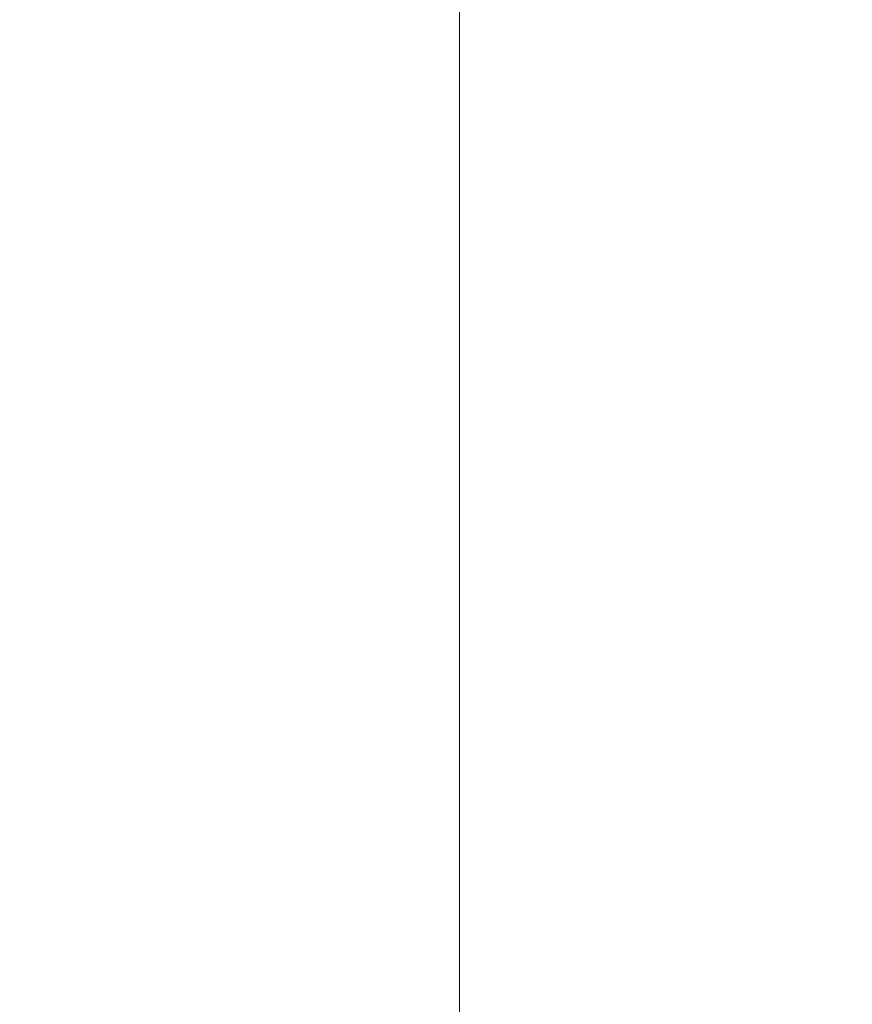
# Model space of a CAD drawing. Header units: metres. Extents: x -111 to 152, y -132 to 99.
# Tile 68 of 256: x -28.637 to -28.094, y -10.325 to -9.682. Entities that reach past the tile are written whole.
import ezdxf

# ---------------------------------------------------------------- set-up
doc = ezdxf.new("R2010")
doc.units = ezdxf.units.M
doc.linetypes.add('Achsen 01', pattern=[5.291531, 3.175, -1.058062, 0.352704, -0.705764])
doc.linetypes.add('Raster 01', pattern=[2, 1, -1])
for name, color, linetype, lineweight, true_color in [('031_Metallbauarbeiten-350 Lamellendecke DS', 7, 'Continuous', 35, 0x666666), ('AV1-Achsen', 1, 'Achsen 01', 18, 0xff0000), ('AV1-Einrichtung', 7, 'Continuous', 9, 0xa6a6a6), ('AV1-Raster', 7, 'Raster 01', 9, 0xa6a6a6)]:
    doc.layers.add(name, color=color, linetype=linetype, lineweight=lineweight, true_color=true_color)
for name, color, linetype, lineweight in [('_1.35m (3D)', 7, 'Continuous', 9), ('_EG (2D)', 7, 'Continuous', 9), ('_EG - DS (2D)', 7, 'Continuous', 9), ('_GRU (2D)', 7, 'Continuous', 9)]:
    doc.layers.add(name, color=color, linetype=linetype, lineweight=lineweight)

# ---------------------------------------------------------------- blocks, each defined once
blk = doc.blocks.new('Group-2')
at = {"layer": 'AV1-Raster'}
blk.add_line((-28.35, -22.95), (-28.35, 1.35), dxfattribs=at)
blk = doc.blocks.new('1.35m (3D)')
at = {"layer": 'AV1-Raster', "color": 7}
blk.add_blockref('Group-2', (0, 0), dxfattribs=at)
blk = doc.blocks.new('EG - DS (2D)')
at = {"layer": '031_Metallbauarbeiten-350 Lamellendecke DS', "linetype": 'Continuous', "lineweight": 0, "transparency": 33554508}
blk.add_hatch(color=254, dxfattribs=at).paths.add_polyline_path([(-28.51237, -8.25), (-28.18763, -8.25), (-28.18763, -8.2), (-25.725, -8.2), (-25.725, -13.4), (-28.18763, -13.4), (-28.18763, -13.34521), (-28.51237, -13.34521), (-28.51237, -13.4), (-30.911, -13.4), (-30.911, -8.2), (-28.51237, -8.2)])
at = {"layer": '031_Metallbauarbeiten-350 Lamellendecke DS', "linetype": 'Continuous', "lineweight": 9, "transparency": 33554508}
h = blk.add_hatch(dxfattribs=at)
h.set_pattern_fill('Lamellendecke', color=252, style=0, pattern_type=2)
h.set_pattern_definition([(90, (0, 0), (0.04, 0), [])])
h.paths.add_polyline_path([(-28.51237, -8.25), (-28.18763, -8.25), (-28.18763, -8.2), (-25.725, -8.2), (-25.725, -13.4), (-28.18763, -13.4), (-28.18763, -13.34521), (-28.51237, -13.34521), (-28.51237, -13.4), (-30.911, -13.4), (-30.911, -8.2), (-28.51237, -8.2)])
blk = doc.blocks.new('EG (2D)')
at = {"color": 255, "transparency": 33554559}
blk.add_wipeout([(-27.55, -9.125), (-27.55, -12.125), (-29.15, -12.125), (-29.15, -9.125)], dxfattribs=at).dxf.layer = 'AV1-Einrichtung'
blk = doc.blocks.new('Group-714')
at = {"layer": 'AV1-Achsen'}
blk.add_line((-28.35, -26.5), (-28.35, 4.9), dxfattribs=at)
blk = doc.blocks.new('GRU (2D)')
at = {"layer": 'AV1-Achsen', "color": 7}
blk.add_blockref('Group-714', (0, 0), dxfattribs=at)

msp = doc.modelspace()

# ---------------------------------------------------------------- block references
at = {"layer": '_1.35m (3D)'}
msp.add_blockref('1.35m (3D)', (0, 0), dxfattribs=at)

# ---------------------------------------------------------------- next in the draw order: block references
at = {"layer": '_EG - DS (2D)'}
msp.add_blockref('EG - DS (2D)', (0, 0), dxfattribs=at)

# ---------------------------------------------------------------- next in the draw order: block references
at = {"layer": '_EG (2D)'}
msp.add_blockref('EG (2D)', (0, 0), dxfattribs=at)

# ---------------------------------------------------------------- next in the draw order: block references
at = {"layer": '_GRU (2D)'}
msp.add_blockref('GRU (2D)', (0, 0), dxfattribs=at)

doc.saveas('drawing.dxf')
